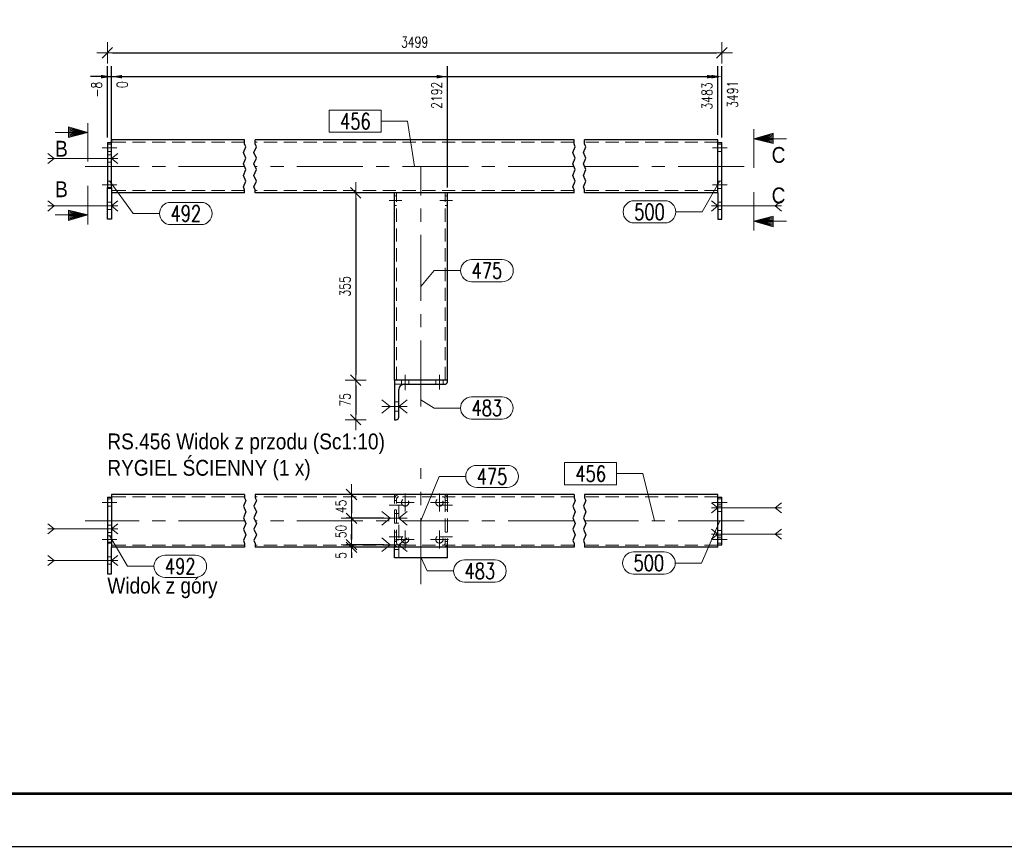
# Model space of a CAD drawing. Header units: millimetres. Extents: x -876 to 136, y 14938 to 15607.
# Tile 25 of 46: x -177 to 10, y 14938 to 15094. Entities that reach past the tile are written whole.
import ezdxf
from ezdxf.enums import TextEntityAlignment as Align

# ---------------------------------------------------------------- set-up
doc = ezdxf.new("R2010")
doc.units = ezdxf.units.MM
doc.header["$LTSCALE"] = 10
doc.linetypes.add('HIDDEN', pattern=[0.375, 0.25, -0.125])
doc.linetypes.add('MITTE', pattern=[2, 1.25, -0.25, 0.25, -0.25])
doc.layers.get('Defpoints').update_dxf_attribs({"color": 1})
doc.layers.add('_FORMATKA', color=8, linetype='Continuous', plot=False)
for name, color, linetype, lineweight in [('_RAMKA', 7, 'Continuous', 35), ('PS_Bolt', 4, 'Continuous', 13), ('PS_DIM', 4, 'Continuous', 13), ('PS_Hidden', 2, 'HIDDEN', 9), ('PS_Mid', 5, 'MITTE', 15), ('PS_Pos', 1, 'Continuous', 15), ('PS_Shape', 161, 'Continuous', 30), ('PS_SOLID', 7, 'Continuous', 30), ('PS_TEXT', 3, 'Continuous', 18)]:
    doc.layers.add(name, color=color, linetype=linetype, lineweight=lineweight)
doc.styles.add('gil', font='txt', dxfattribs={"width": 0.9})
doc.styles.add('ROMANS', font='romans.shx', dxfattribs={"width": 0.8})
doc.styles.add('simplex', font='simplex.shx', dxfattribs={"width": 0.75})
doc.dimstyles.new('1_10_GŁ_DS1-LS10', dxfattribs={"dimtxt": 2, "dimasz": 2, "dimexe": 2, "dimexo": 1, "dimgap": 1, "dimtad": 1, "dimjust": 4, "dimdec": 0, "dimlfac": 10, "dimtxsty": 'simplex', "dimblk1": 'NONE', "dimsah": 1, "dimcen": 2, "dimclrd": 256, "dimclre": 256, "dimclrt": 3, "dimadec": 1, "dimazin": 0, "dimtfac": 1, "dimtdec": 0, "dimtmove": 2, "dimatfit": 3, "dimfxl": 1, "dimarcsym": 0})
doc.dimstyles.new('1_10_PRZ', dxfattribs={"dimtxt": 2, "dimasz": 1, "dimexe": 2, "dimexo": 5, "dimgap": 1, "dimtad": 1, "dimdec": 0, "dimlfac": 10, "dimtxsty": 'simplex', "dimblk": 'dimznak', "dimcen": 2, "dimse1": 1, "dimse2": 1, "dimclrt": 3, "dimadec": 1, "dimazin": 0, "dimtfac": 1, "dimtdec": 0, "dimtix": 1, "dimtmove": 2, "dimatfit": 3, "dimldrblk": 'dim-grot', "dimfxl": 1, "dimarcsym": 0})
doc.dimstyles.new('1_10_PRZ_DS1-LS10', dxfattribs={"dimtxt": 2, "dimasz": 1, "dimexe": 2, "dimexo": 5, "dimgap": 1, "dimtad": 1, "dimdec": 0, "dimlfac": 10, "dimtxsty": 'simplex', "dimblk": 'dimznak', "dimcen": 2, "dimse1": 1, "dimse2": 1, "dimclrt": 3, "dimadec": 1, "dimazin": 0, "dimtfac": 1, "dimtdec": 0, "dimtix": 1, "dimtmove": 2, "dimatfit": 3, "dimldrblk": 'dim-grot', "dimfxl": 1, "dimarcsym": 0})
doc.dimstyles.new('1_10_SC', dxfattribs={"dimtxt": 2, "dimasz": 1, "dimexe": 1, "dimexo": 1, "dimgap": 1, "dimtad": 1, "dimdec": 0, "dimlfac": 10, "dimtxsty": 'simplex', "dimblk": 'dimznak', "dimcen": 2, "dimclrd": 256, "dimclre": 256, "dimclrt": 3, "dimadec": 1, "dimazin": 0, "dimtfac": 1, "dimtdec": 0, "dimtix": 1, "dimtmove": 2, "dimatfit": 3, "dimldrblk": 'dim-grot', "dimfxl": 1, "dimarcsym": 0})

# ---------------------------------------------------------------- blocks, each defined once
blk = doc.blocks.new('*D393')
at = {"layer": 'Defpoints', "color": 0, "transparency": 16777216}
for p in [(-159.37, 15083.62), (-160.17, 15071.12), (-159.37, 15061.62)]:
    blk.add_point(p, dxfattribs=at)
at = {"layer": 'PS_DIM', "lineweight": -2, "transparency": 16777216}
for p, q in [((-160.17, 15072.12), (-160.17, 15085.62)), ((-159.37, 15062.62), (-159.37, 15085.62)), ((-160.17, 15083.62), (-162.17, 15083.62)), ((-160.17, 15083.62), (-159.37, 15083.62)), ((-157.37, 15083.62), (-155.37, 15083.62))]:
    blk.add_line(p, q, dxfattribs=at)
at = {"layer": 'PS_DIM', "transparency": 16777216}
blk.add_solid([(-157.37, 15083.95), (-157.37, 15083.28), (-159.37, 15083.62)], dxfattribs=at)
at = {"layer": 'PS_DIM', "color": 3, "transparency": 16777216, "insert": (-162.19, 15081.17), "char_height": 2, "attachment_point": 5, "rotation": 90, "style": 'simplex'}
blk.add_mtext('-8', dxfattribs=at)
blk = doc.blocks.new('_None')
blk = doc.blocks.new('*D394')
at = {"layer": 'Defpoints', "color": 0, "transparency": 16777216}
for p in [(-159.37, 15083.62), (-159.37, 15071.62), (-159.37, 15061.62)]:
    blk.add_point(p, dxfattribs=at)
at = {"layer": 'PS_DIM', "lineweight": -2, "transparency": 16777216}
for p, q in [((-159.37, 15072.62), (-159.37, 15085.62)), ((-159.37, 15062.62), (-159.37, 15085.62)), ((-161.37, 15083.62), (-163.37, 15083.62)), ((-159.37, 15083.62), (-157.37, 15083.62))]:
    blk.add_line(p, q, dxfattribs=at)
at = {"layer": 'PS_DIM', "transparency": 16777216}
blk.add_solid([(-161.37, 15083.95), (-161.37, 15083.28), (-159.37, 15083.62)], dxfattribs=at)
at = {"layer": 'PS_DIM', "color": 3, "transparency": 16777216, "insert": (-157.35, 15082.1), "char_height": 2, "attachment_point": 5, "rotation": 90, "style": 'simplex'}
blk.add_mtext('0', dxfattribs=at)
blk = doc.blocks.new('*D395')
at = {"layer": 'Defpoints', "color": 0, "transparency": 16777216}
for p in [(-95.77, 15083.62), (-159.37, 15061.62), (-95.77, 15061.62)]:
    blk.add_point(p, dxfattribs=at)
at = {"layer": 'PS_DIM', "lineweight": -2, "transparency": 16777216}
for p, q in [((-159.37, 15062.62), (-159.37, 15085.62)), ((-95.77, 15062.62), (-95.77, 15085.62)), ((-159.37, 15083.62), (-97.77, 15083.62))]:
    blk.add_line(p, q, dxfattribs=at)
at = {"layer": 'PS_DIM', "transparency": 16777216}
blk.add_solid([(-97.77, 15083.95), (-97.77, 15083.28), (-95.77, 15083.62)], dxfattribs=at)
at = {"layer": 'PS_DIM', "color": 3, "transparency": 16777216, "insert": (-97.79, 15080.1), "char_height": 2, "attachment_point": 5, "rotation": 90, "style": 'simplex'}
blk.add_mtext('2192', dxfattribs=at)
blk = doc.blocks.new('*D396')
at = {"layer": 'Defpoints', "color": 0, "transparency": 16777216}
for p in [(-44.57, 15083.62), (-44.57, 15071.62), (-159.37, 15061.62)]:
    blk.add_point(p, dxfattribs=at)
at = {"layer": 'PS_DIM', "lineweight": -2, "transparency": 16777216}
for p, q in [((-159.37, 15062.62), (-159.37, 15085.62)), ((-44.57, 15072.62), (-44.57, 15085.62)), ((-159.37, 15083.62), (-46.57, 15083.62))]:
    blk.add_line(p, q, dxfattribs=at)
at = {"layer": 'PS_DIM', "transparency": 16777216}
blk.add_solid([(-46.57, 15083.95), (-46.57, 15083.28), (-44.57, 15083.62)], dxfattribs=at)
at = {"layer": 'PS_DIM', "color": 3, "transparency": 16777216, "insert": (-46.59, 15079.95), "char_height": 2, "attachment_point": 5, "rotation": 90, "style": 'simplex'}
blk.add_mtext('3483', dxfattribs=at)
blk = doc.blocks.new('*D397')
at = {"layer": 'Defpoints', "color": 0, "transparency": 16777216}
for p in [(-43.77, 15083.62), (-43.77, 15071.12), (-159.37, 15061.62)]:
    blk.add_point(p, dxfattribs=at)
at = {"layer": 'PS_DIM', "lineweight": -2, "transparency": 16777216}
for p, q in [((-159.37, 15062.62), (-159.37, 15085.62)), ((-43.77, 15072.12), (-43.77, 15085.62)), ((-159.37, 15083.62), (-45.77, 15083.62))]:
    blk.add_line(p, q, dxfattribs=at)
at = {"layer": 'PS_DIM', "transparency": 16777216}
blk.add_solid([(-45.77, 15083.95), (-45.77, 15083.28), (-43.77, 15083.62)], dxfattribs=at)
at = {"layer": 'PS_DIM', "color": 3, "transparency": 16777216, "insert": (-41.75, 15080.27), "char_height": 2, "attachment_point": 5, "rotation": 90, "style": 'simplex'}
blk.add_mtext('3491', dxfattribs=at)
blk = doc.blocks.new('dimznak')
at = {"color": 0}
for points in [[(0, 2), (0, -2)], [(-2, 0), (2, 0)]]:
    blk.add_lwpolyline(points, dxfattribs=at)
at = {"color": 2}
blk.add_lwpolyline([(1, 1), (-1, -1)], dxfattribs=at)
blk = doc.blocks.new('*D398')
at = {"layer": 'Defpoints', "color": 0, "transparency": 16777216}
for p in [(-111.61, 15061.62), (-113.13, 15026.12), (-105.77, 15026.12)]:
    blk.add_point(p, dxfattribs=at)
at = {"layer": 'PS_DIM', "color": 0, "lineweight": -2, "transparency": 16777216}
blk.add_line((-113.13, 15060.62), (-113.13, 15027.12), dxfattribs=at)
for p, rotation in [((-113.13, 15061.62), 90), ((-113.13, 15026.12), 270)]:
    blk.add_blockref('dimznak', p, dxfattribs=dict(at, rotation=rotation))
at = {"layer": 'PS_DIM', "color": 3, "transparency": 16777216, "insert": (-115.13, 15043.87), "char_height": 2, "attachment_point": 5, "rotation": 90, "style": 'simplex'}
blk.add_mtext('355', dxfattribs=at)
blk = doc.blocks.new('dim-grot')
blk.add_hatch(color=256).paths.add_polyline_path([(0, 0), (-2, 0.5), (-2, -0.5)])
blk.add_lwpolyline([(0, 0), (-2, 0.5), (-2, -0.5), (0, 0)])
blk = doc.blocks.new('*D399')
at = {"layer": 'Defpoints', "color": 0, "transparency": 16777216}
for p in [(-105.77, 15026.12), (-113.13, 15018.62), (-105.77, 15018.62)]:
    blk.add_point(p, dxfattribs=at)
at = {"layer": 'PS_DIM', "color": 0, "lineweight": -2, "transparency": 16777216}
blk.add_line((-113.13, 15025.12), (-113.13, 15019.62), dxfattribs=at)
for p, rotation in [((-113.13, 15026.12), 90), ((-113.13, 15018.62), 270)]:
    blk.add_blockref('dimznak', p, dxfattribs=dict(at, rotation=rotation))
at = {"layer": 'PS_DIM', "color": 3, "transparency": 16777216, "insert": (-115.13, 15022.37), "char_height": 2, "attachment_point": 5, "rotation": 90, "style": 'simplex'}
blk.add_mtext('75', dxfattribs=at)
blk = doc.blocks.new('*D400')
at = {"layer": 'Defpoints', "color": 0, "transparency": 16777216}
for p in [(-108.97, 15004.43), (-113.91, 14999.93), (-106.77, 14999.93)]:
    blk.add_point(p, dxfattribs=at)
at = {"layer": 'PS_DIM', "lineweight": -2, "transparency": 16777216}
for p, q in [((-109.97, 15004.43), (-114.91, 15004.43)), ((-113.91, 15003.43), (-113.91, 15000.93)), ((-107.77, 14999.93), (-114.91, 14999.93))]:
    blk.add_line(p, q, dxfattribs=at)
for p, rotation in [((-113.91, 15004.43), 90), ((-113.91, 14999.93), 270)]:
    blk.add_blockref('dimznak', p, dxfattribs=dict(at, rotation=rotation))
at = {"layer": 'PS_DIM', "color": 3, "transparency": 16777216, "insert": (-115.91, 15002.18), "char_height": 2, "attachment_point": 5, "rotation": 90, "style": 'simplex'}
blk.add_mtext('45', dxfattribs=at)
blk = doc.blocks.new('*D401')
at = {"layer": 'Defpoints', "color": 0, "transparency": 16777216}
for p in [(-106.77, 14999.93), (-113.91, 14994.93), (-106.77, 14994.93)]:
    blk.add_point(p, dxfattribs=at)
at = {"layer": 'PS_DIM', "lineweight": -2, "transparency": 16777216}
for p, q in [((-107.77, 14999.93), (-114.91, 14999.93)), ((-113.91, 14998.93), (-113.91, 14995.93)), ((-107.77, 14994.93), (-114.91, 14994.93))]:
    blk.add_line(p, q, dxfattribs=at)
for p, rotation in [((-113.91, 14999.93), 90), ((-113.91, 14994.93), 270)]:
    blk.add_blockref('dimznak', p, dxfattribs=dict(at, rotation=rotation))
at = {"layer": 'PS_DIM', "color": 3, "transparency": 16777216, "insert": (-115.91, 14997.43), "char_height": 2, "attachment_point": 5, "rotation": 90, "style": 'simplex'}
blk.add_mtext('50', dxfattribs=at)
blk = doc.blocks.new('*D402')
at = {"layer": 'Defpoints', "color": 0, "transparency": 16777216}
for p in [(-113.91, 14994.43), (-109.15, 14994.43), (-106.77, 14994.93)]:
    blk.add_point(p, dxfattribs=at)
at = {"layer": 'PS_DIM', "lineweight": -2, "transparency": 16777216}
for p, q in [((-113.91, 14995.93), (-113.91, 14996.93)), ((-107.77, 14994.93), (-114.91, 14994.93)), ((-110.15, 14994.43), (-114.91, 14994.43)), ((-113.91, 14994.93), (-113.91, 14994.43)), ((-113.91, 14993.43), (-113.91, 14992.43))]:
    blk.add_line(p, q, dxfattribs=at)
for p, rotation in [((-113.91, 14994.93), 270), ((-113.91, 14994.43), 90)]:
    blk.add_blockref('dimznak', p, dxfattribs=dict(at, rotation=rotation))
at = {"layer": 'PS_DIM', "color": 3, "transparency": 16777216, "insert": (-115.91, 14992.87), "char_height": 2, "attachment_point": 5, "rotation": 90, "style": 'simplex'}
blk.add_mtext('5', dxfattribs=at)
blk = doc.blocks.new('*U444')
at = {"layer": '_FORMATKA', "lineweight": -3}
blk.add_lwpolyline([(-1000, 0), (0, 0), (0, 594), (-1000, 594)], close=True, dxfattribs=at)
at = {"layer": '_RAMKA', "lineweight": -3, "const_width": 0.5}
blk.add_lwpolyline([(-970, 10), (-10, 10), (-10, 584), (-970, 584)], close=True, dxfattribs=at)
blk = doc.blocks.new('*D443')
at = {"layer": 'Defpoints', "color": 0, "transparency": 16777216}
for p in [(-43.77, 15088.13), (-160.17, 15071.12), (-43.77, 15071.12)]:
    blk.add_point(p, dxfattribs=at)
at = {"layer": 'PS_DIM', "color": 0, "lineweight": -2, "transparency": 16777216}
blk.add_line((-159.17, 15088.13), (-44.77, 15088.13), dxfattribs=at)
at = {"layer": 'PS_DIM', "color": 0, "lineweight": -2, "transparency": 16777216, "rotation": 180}
blk.add_blockref('dimznak', (-160.17, 15088.13), dxfattribs=at)
at = {"layer": 'PS_DIM', "color": 0, "lineweight": -2, "transparency": 16777216}
blk.add_blockref('dimznak', (-43.77, 15088.13), dxfattribs=at)
at = {"layer": 'PS_DIM', "color": 3, "transparency": 16777216, "insert": (-101.97, 15090.17), "char_height": 2, "attachment_point": 5, "style": 'simplex'}
blk.add_mtext('3499', dxfattribs=at)
blk = doc.blocks.new('Znacznik')
at = {"layer": 'PS_TEXT'}
for p, q in [((4454.27, 7141.25), (4454.27, 7149.35)), ((4454.27, 7147.33), (4447.39, 7147.33)), ((4454.27, 7147.33), (4450.22, 7148.54)), ((4450.22, 7148.54), (4450.22, 7146.32)), ((4454.27, 7147.33), (4450.22, 7148.34)), ((4454.27, 7147.33), (4450.22, 7148.14)), ((4454.27, 7147.33), (4450.22, 7147.94)), ((4454.27, 7147.33), (4450.22, 7147.73)), ((4454.27, 7147.33), (4450.22, 7147.53)), ((4454.27, 7147.33), (4450.22, 7146.32)), ((4454.27, 7147.33), (4450.22, 7146.52)), ((4454.27, 7147.33), (4450.22, 7146.72)), ((4454.27, 7147.33), (4450.22, 7147.13)), ((4454.27, 7147.33), (4450.22, 7146.92)), ((4454.27, 7147.33), (4450.22, 7147.33))]:
    blk.add_line(p, q, dxfattribs=at)
blk = doc.blocks.new('PRZEK3')
at = {"layer": 'PS_DIM', "color": 7, "xscale": -0.8999999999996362, "yscale": 0.8999999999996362, "zscale": 0.9, "rotation": 90}
blk.add_blockref('Znacznik', (202262.67, 15878.89), dxfattribs=at)
at = {"layer": 'PS_TEXT', "style": 'ROMANS', "width": 0.9, "flags": 4}
blk.add_attdef('PRZEKRÓJ', (195831.81, 11873.66), '', height=2.92, dxfattribs=at)
blk = doc.blocks.new('*X883')
at = {"color": 4, "linetype": 'Continuous'}
for p, q in [((-108.17, 15022.4), (-106.57, 15021.12)), ((-103.37, 15022.4), (-104.97, 15021.12)), ((-106.57, 15021.12), (-108.17, 15019.84)), ((-103.37, 15021.12), (-108.17, 15021.12)), ((-104.97, 15021.12), (-103.37, 15019.84))]:
    blk.add_line(p, q, dxfattribs=at)
blk = doc.blocks.new('*X884')
at = {"color": 5, "linetype": 'Continuous'}
for p, q in [((-171.47, 15069.08), (-170.27, 15068.12)), ((-158.17, 15069.08), (-159.37, 15068.12)), ((-170.27, 15068.12), (-171.47, 15067.16)), ((-158.17, 15068.12), (-171.47, 15068.12)), ((-159.37, 15068.12), (-158.17, 15067.16))]:
    blk.add_line(p, q, dxfattribs=at)
blk = doc.blocks.new('*X885')
at = {"color": 4, "linetype": 'Continuous'}
for p, q in [((-45.77, 15060.08), (-44.57, 15059.12)), ((-44.57, 15059.12), (-45.77, 15058.16)), ((-32.47, 15059.12), (-45.77, 15059.12)), ((-32.47, 15060.08), (-33.67, 15059.12)), ((-33.67, 15059.12), (-32.47, 15058.16))]:
    blk.add_line(p, q, dxfattribs=at)
blk = doc.blocks.new('*X888')
at = {"color": 1}
for p, q in [((-134.4, 15069.25), (-133.94, 15070.33)), ((-134.17, 15070.87), (-134.17, 15071.62)), ((-133.94, 15070.33), (-134.17, 15070.87)), ((-132.4, 15069.25), (-131.94, 15070.33)), ((-132.17, 15070.87), (-132.17, 15071.62)), ((-131.94, 15070.33), (-132.17, 15070.87)), ((-72, 15069.25), (-71.54, 15070.33)), ((-71.77, 15070.87), (-71.77, 15071.62)), ((-71.54, 15070.33), (-71.77, 15070.87)), ((-70, 15069.25), (-69.54, 15070.33)), ((-69.77, 15070.87), (-69.77, 15071.62)), ((-69.54, 15070.33), (-69.77, 15070.87)), ((-133.94, 15068.16), (-134.4, 15069.25)), ((-131.94, 15068.16), (-132.4, 15069.25)), ((-71.54, 15068.16), (-72, 15069.25)), ((-69.54, 15068.16), (-70, 15069.25)), ((-134.4, 15067.08), (-133.94, 15068.16)), ((-133.94, 15066), (-134.4, 15067.08)), ((-132.4, 15067.08), (-131.94, 15068.16)), ((-131.94, 15066), (-132.4, 15067.08)), ((-72, 15067.08), (-71.54, 15068.16)), ((-71.54, 15066), (-72, 15067.08)), ((-70, 15067.08), (-69.54, 15068.16)), ((-69.54, 15066), (-70, 15067.08)), ((-134.4, 15064.91), (-133.94, 15066)), ((-133.94, 15063.83), (-134.4, 15064.91)), ((-132.4, 15064.91), (-131.94, 15066)), ((-131.94, 15063.83), (-132.4, 15064.91)), ((-72, 15064.91), (-71.54, 15066)), ((-71.54, 15063.83), (-72, 15064.91)), ((-70, 15064.91), (-69.54, 15066)), ((-69.54, 15063.83), (-70, 15064.91)), ((-134.4, 15062.75), (-133.94, 15063.83)), ((-134.17, 15062.2), (-134.4, 15062.75)), ((-132.4, 15062.75), (-131.94, 15063.83)), ((-132.17, 15062.2), (-132.4, 15062.75)), ((-72, 15062.75), (-71.54, 15063.83)), ((-71.77, 15062.2), (-72, 15062.75)), ((-70, 15062.75), (-69.54, 15063.83)), ((-69.77, 15062.2), (-70, 15062.75)), ((-134.17, 15061.62), (-134.17, 15062.2)), ((-132.17, 15061.62), (-132.17, 15062.2)), ((-71.77, 15061.62), (-71.77, 15062.2)), ((-69.77, 15061.62), (-69.77, 15062.2))]:
    blk.add_line(p, q, dxfattribs=at)
at = {"layer": 'PS_Hidden', "color": 2, "linetype": 'HIDDEN'}
for p, q in [((-160.17, 15070.82), (-159.37, 15070.82)), ((-134.17, 15071.22), (-159.37, 15071.22)), ((-71.77, 15071.22), (-132.17, 15071.22)), ((-44.57, 15071.22), (-69.77, 15071.22)), ((-43.77, 15070.82), (-44.57, 15070.82)), ((-160.17, 15069.42), (-159.37, 15069.42)), ((-160.17, 15068.82), (-159.37, 15068.82)), ((-43.77, 15069.42), (-44.57, 15069.42)), ((-160.17, 15067.42), (-159.37, 15067.42)), ((-160.17, 15063.82), (-159.37, 15063.82)), ((-43.77, 15063.82), (-44.57, 15063.82)), ((-160.17, 15062.42), (-159.37, 15062.42)), ((-134.17, 15062.02), (-159.37, 15062.02)), ((-71.77, 15062.02), (-132.17, 15062.02)), ((-105.77, 15061.02), (-105.37, 15061.02)), ((-105.37, 15026.12), (-105.37, 15061.62)), ((-96.17, 15026.12), (-96.17, 15061.62)), ((-96.17, 15061.02), (-95.77, 15061.02)), ((-44.57, 15062.02), (-69.77, 15062.02)), ((-43.77, 15062.42), (-44.57, 15062.42)), ((-160.17, 15059.82), (-159.37, 15059.82)), ((-105.77, 15059.22), (-105.37, 15059.22)), ((-96.17, 15059.22), (-95.77, 15059.22)), ((-44.57, 15059.82), (-43.77, 15059.82)), ((-160.17, 15058.42), (-159.37, 15058.42)), ((-44.57, 15058.42), (-43.77, 15058.42)), ((-104.47, 15025.18), (-104.47, 15026.12)), ((-103.07, 15025.32), (-103.07, 15026.12)), ((-97.97, 15025.32), (-97.97, 15026.12)), ((-96.57, 15025.32), (-96.57, 15026.12)), ((-105.77, 15025.32), (-104.26, 15025.32)), ((-103.97, 15025.32), (-104.26, 15025.32)), ((-104.26, 15025.32), (-104.26, 15025.27)), ((-105.77, 15022.02), (-104.97, 15022.02)), ((-105.77, 15020.22), (-104.97, 15020.22))]:
    blk.add_line(p, q, dxfattribs=at)
at = {"layer": 'PS_Mid', "color": 5, "linetype": 'MITTE'}
for p, q in [((-158.37, 15070.12), (-161.17, 15070.12)), ((-158.37, 15070.12), (-161.17, 15070.12)), ((-45.57, 15070.12), (-42.77, 15070.12)), ((-45.57, 15070.12), (-42.77, 15070.12)), ((-134.17, 15066.62), (-164.37, 15066.62)), ((-158.37, 15068.12), (-161.17, 15068.12)), ((-71.77, 15066.62), (-132.17, 15066.62)), ((-100.77, 15021.12), (-100.77, 15066.62)), ((-39.57, 15066.62), (-69.77, 15066.62)), ((-158.37, 15063.12), (-161.17, 15063.12)), ((-158.37, 15063.12), (-161.17, 15063.12)), ((-45.57, 15063.12), (-42.77, 15063.12)), ((-45.57, 15063.12), (-42.77, 15063.12)), ((-158.37, 15059.12), (-161.17, 15059.12)), ((-104.37, 15060.12), (-106.77, 15060.12)), ((-104.37, 15060.12), (-106.77, 15060.12)), ((-94.77, 15060.12), (-97.17, 15060.12)), ((-94.77, 15060.12), (-97.17, 15060.12)), ((-42.77, 15059.12), (-45.57, 15059.12)), ((-42.77, 15059.12), (-45.57, 15059.12)), ((-103.77, 15027.12), (-103.77, 15024.32)), ((-103.77, 15027.12), (-103.77, 15024.18)), ((-97.27, 15027.12), (-97.27, 15024.32)), ((-97.27, 15027.12), (-97.27, 15024.32)), ((-100.77, 15022.37), (-100.77, 15022.37)), ((-103.97, 15021.12), (-106.77, 15021.12)), ((-103.97, 15021.12), (-106.77, 15021.12))]:
    blk.add_line(p, q, dxfattribs=at)
at = {"layer": 'PS_SOLID', "color": 7, "linetype": 'Continuous'}
for p, q in [((-160.17, 15071.12), (-160.17, 15062.62)), ((-160.17, 15071.12), (-159.37, 15071.12)), ((-159.37, 15071.62), (-159.37, 15071.12)), ((-134.17, 15071.62), (-159.37, 15071.62)), ((-159.37, 15062.62), (-159.37, 15071.12)), ((-71.77, 15071.62), (-132.17, 15071.62)), ((-44.57, 15071.62), (-69.77, 15071.62)), ((-44.57, 15061.62), (-44.57, 15071.62)), ((-44.57, 15071.12), (-43.77, 15071.12)), ((-43.77, 15056.62), (-43.77, 15071.12)), ((-160.17, 15056.62), (-160.17, 15062.62)), ((-160.17, 15062.62), (-159.37, 15062.62)), ((-159.37, 15062.62), (-159.37, 15056.62)), ((-134.17, 15061.62), (-159.37, 15061.62)), ((-71.77, 15061.62), (-132.17, 15061.62)), ((-105.77, 15026.12), (-105.77, 15061.62)), ((-95.77, 15061.62), (-105.77, 15061.62)), ((-95.77, 15026.12), (-95.77, 15061.62)), ((-44.57, 15061.62), (-69.77, 15061.62)), ((-44.57, 15061.62), (-44.57, 15056.62)), ((-159.37, 15056.62), (-160.17, 15056.62)), ((-44.57, 15056.62), (-43.77, 15056.62)), ((-95.77, 15026.12), (-105.77, 15026.12)), ((-105.77, 15026.12), (-105.77, 15018.62)), ((-95.77, 15025.82), (-95.77, 15026.12)), ((-104.97, 15019.12), (-104.97, 15024.32)), ((-103.97, 15025.32), (-96.27, 15025.32)), ((-105.77, 15018.62), (-105.47, 15018.62))]:
    blk.add_line(p, q, dxfattribs=at)
at = {"layer": 'PS_SOLID'}
for centre, radius, start, end in [((-96.27, 15025.82), 0.5, 270, 0), ((-103.97, 15024.32), 1, 90, 180), ((-105.47, 15019.12), 0.5, 270, 0)]:
    blk.add_arc(centre, radius, start, end, dxfattribs=at)
blk = doc.blocks.new('*X889')
at = {"color": 5, "linetype": 'Continuous'}
for p, q in [((-171.47, 15060.08), (-170.27, 15059.12)), ((-170.27, 15059.12), (-171.47, 15058.16)), ((-158.17, 15059.12), (-171.47, 15059.12)), ((-158.17, 15060.08), (-159.37, 15059.12)), ((-159.37, 15059.12), (-158.17, 15058.16))]:
    blk.add_line(p, q, dxfattribs=at)
blk = doc.blocks.new('*X891')
at = {"color": 4, "linetype": 'Continuous'}
for p, q in [((-108.17, 15022.4), (-106.57, 15021.12)), ((-103.37, 15022.4), (-104.97, 15021.12)), ((-106.57, 15021.12), (-108.17, 15019.84)), ((-103.37, 15021.12), (-108.17, 15021.12)), ((-104.97, 15021.12), (-103.37, 15019.84))]:
    blk.add_line(p, q, dxfattribs=at)
blk = doc.blocks.new('*X892')
at = {"color": 4, "linetype": 'Continuous'}
for p, q in [((-45.77, 15060.08), (-44.57, 15059.12)), ((-44.57, 15059.12), (-45.77, 15058.16)), ((-32.47, 15059.12), (-45.77, 15059.12)), ((-32.47, 15060.08), (-33.67, 15059.12)), ((-33.67, 15059.12), (-32.47, 15058.16))]:
    blk.add_line(p, q, dxfattribs=at)
blk = doc.blocks.new('*X893')
at = {"color": 1}
for p, q in [((-91.17, 15048.97), (-85.38, 15048.97)), ((-100.77, 15043.87), (-98.27, 15046.87)), ((-98.27, 15046.87), (-93.27, 15046.87)), ((-91.17, 15044.77), (-85.38, 15044.77))]:
    blk.add_line(p, q, dxfattribs=at)
for centre, start, end in [((-91.17, 15046.87), 90, 270), ((-85.38, 15046.87), 270, 90)]:
    blk.add_arc(centre, 2.1, start, end, dxfattribs=at)
at = {"color": 30, "style": 'simplex', "width": 0.75}
blk.add_text('475', height=3, dxfattribs=at).set_placement((-91.17, 15045.37))
blk = doc.blocks.new('*X894')
at = {"color": 1}
for p, q in [((-100.77, 15022.37), (-98.29, 15020.83)), ((-91.19, 15022.93), (-85.41, 15022.93)), ((-98.29, 15020.83), (-93.29, 15020.83)), ((-91.19, 15018.73), (-85.41, 15018.73))]:
    blk.add_line(p, q, dxfattribs=at)
for centre, start, end in [((-91.19, 15020.83), 90, 270), ((-85.41, 15020.83), 270, 90)]:
    blk.add_arc(centre, 2.1, start, end, dxfattribs=at)
at = {"color": 30, "style": 'simplex', "width": 0.75}
blk.add_text('483', height=3, dxfattribs=at).set_placement((-91.19, 15019.33))
blk = doc.blocks.new('*X895')
at = {"color": 1}
for p, q in [((-108.3, 15077.27), (-118.18, 15077.27)), ((-118.18, 15077.27), (-118.18, 15073.07)), ((-108.3, 15073.07), (-108.3, 15077.27)), ((-108.3, 15075.17), (-103.3, 15075.17)), ((-101.97, 15066.62), (-103.3, 15075.17)), ((-118.18, 15073.07), (-108.3, 15073.07))]:
    blk.add_line(p, q, dxfattribs=at)
at = {"color": 30, "style": 'simplex', "width": 0.75}
blk.add_text('456', height=3, dxfattribs=at).set_placement((-116.08, 15073.67))
blk = doc.blocks.new('*X896')
at = {"color": 1}
for p, q in [((-44.17, 15063.87), (-47.49, 15058)), ((-60.38, 15060.1), (-54.59, 15060.1)), ((-52.49, 15058), (-47.49, 15058)), ((-60.38, 15055.9), (-54.59, 15055.9))]:
    blk.add_line(p, q, dxfattribs=at)
for centre, start, end in [((-60.38, 15058), 90, 270), ((-54.59, 15058), 270, 90)]:
    blk.add_arc(centre, 2.1, start, end, dxfattribs=at)
at = {"color": 30, "style": 'simplex', "width": 0.75}
blk.add_text('500', height=3, dxfattribs=at).set_placement((-60.38, 15056.5))
blk = doc.blocks.new('*X897')
at = {"color": 1}
for p, q in [((-159.77, 15063.87), (-155.29, 15057.69)), ((-148.19, 15059.79), (-142.41, 15059.79)), ((-155.29, 15057.69), (-150.29, 15057.69)), ((-148.19, 15055.59), (-142.41, 15055.59))]:
    blk.add_line(p, q, dxfattribs=at)
for centre, start, end in [((-148.19, 15057.69), 90, 270), ((-142.41, 15057.69), 270, 90)]:
    blk.add_arc(centre, 2.1, start, end, dxfattribs=at)
at = {"color": 30, "style": 'simplex', "width": 0.75}
blk.add_text('492', height=3, dxfattribs=at).set_placement((-148.19, 15056.19))
blk = doc.blocks.new('*X898')
at = {"color": 3, "style": 'gil', "width": 0.9}
for s, p in [('RS.456 Widok z przodu (Sc1:10)', (-160.17, 15013)), ('RYGIEL ŚCIENNY (1 x)', (-160.17, 15008))]:
    blk.add_text(s, height=3, dxfattribs=at).set_placement(p)
blk = doc.blocks.new('*X900')
at = {"color": 4, "linetype": 'Continuous'}
for p, q in [((-108.17, 15001.21), (-106.57, 14999.93)), ((-103.37, 15001.21), (-104.97, 14999.93)), ((-106.57, 14999.93), (-108.17, 14998.65)), ((-103.37, 14999.93), (-108.17, 14999.93)), ((-104.97, 14999.93), (-103.37, 14998.65))]:
    blk.add_line(p, q, dxfattribs=at)
blk = doc.blocks.new('*X901')
at = {"color": 5, "linetype": 'Continuous'}
for p, q in [((-171.47, 14992.89), (-170.27, 14991.93)), ((-170.27, 14991.93), (-171.47, 14990.97)), ((-158.17, 14991.93), (-171.47, 14991.93)), ((-158.17, 14992.89), (-159.37, 14991.93)), ((-159.37, 14991.93), (-158.17, 14990.97))]:
    blk.add_line(p, q, dxfattribs=at)
blk = doc.blocks.new('*X902')
at = {"color": 4, "linetype": 'Continuous'}
for p, q in [((-45.77, 15002.89), (-44.57, 15001.93)), ((-44.57, 15001.93), (-45.77, 15000.97)), ((-32.47, 15001.93), (-45.77, 15001.93)), ((-32.47, 15002.89), (-33.67, 15001.93)), ((-33.67, 15001.93), (-32.47, 15000.97))]:
    blk.add_line(p, q, dxfattribs=at)
blk = doc.blocks.new('*X905')
at = {"color": 1}
for p, q in [((-133.94, 15003.3), (-134.4, 15002.22)), ((-134.17, 15004.43), (-134.17, 15003.84)), ((-134.17, 15003.84), (-133.94, 15003.3)), ((-131.94, 15003.3), (-132.4, 15002.22)), ((-132.17, 15004.43), (-132.17, 15003.84)), ((-132.17, 15003.84), (-131.94, 15003.3)), ((-71.54, 15003.3), (-72, 15002.22)), ((-71.77, 15004.43), (-71.77, 15003.84)), ((-71.77, 15003.84), (-71.54, 15003.3)), ((-69.54, 15003.3), (-70, 15002.22)), ((-69.77, 15004.43), (-69.77, 15003.84)), ((-69.77, 15003.84), (-69.54, 15003.3)), ((-134.4, 15002.22), (-133.94, 15001.13)), ((-132.4, 15002.22), (-131.94, 15001.13)), ((-72, 15002.22), (-71.54, 15001.13)), ((-70, 15002.22), (-69.54, 15001.13)), ((-133.94, 15001.13), (-134.4, 15000.05)), ((-134.4, 15000.05), (-133.94, 14998.97)), ((-131.94, 15001.13), (-132.4, 15000.05)), ((-132.4, 15000.05), (-131.94, 14998.97)), ((-71.54, 15001.13), (-72, 15000.05)), ((-72, 15000.05), (-71.54, 14998.97)), ((-69.54, 15001.13), (-70, 15000.05)), ((-70, 15000.05), (-69.54, 14998.97)), ((-133.94, 14998.97), (-134.4, 14997.88)), ((-134.4, 14997.88), (-133.94, 14996.8)), ((-131.94, 14998.97), (-132.4, 14997.88)), ((-132.4, 14997.88), (-131.94, 14996.8)), ((-71.54, 14998.97), (-72, 14997.88)), ((-72, 14997.88), (-71.54, 14996.8)), ((-69.54, 14998.97), (-70, 14997.88)), ((-70, 14997.88), (-69.54, 14996.8)), ((-133.94, 14996.8), (-134.4, 14995.72)), ((-134.4, 14995.72), (-134.17, 14995.17)), ((-131.94, 14996.8), (-132.4, 14995.72)), ((-132.4, 14995.72), (-132.17, 14995.17)), ((-71.54, 14996.8), (-72, 14995.72)), ((-72, 14995.72), (-71.77, 14995.17)), ((-69.54, 14996.8), (-70, 14995.72)), ((-70, 14995.72), (-69.77, 14995.17)), ((-134.17, 14995.17), (-134.17, 14994.43)), ((-132.17, 14995.17), (-132.17, 14994.43)), ((-71.77, 14995.17), (-71.77, 14994.43)), ((-69.77, 14995.17), (-69.77, 14994.43))]:
    blk.add_line(p, q, dxfattribs=at)
at = {"layer": 'PS_Hidden', "color": 2, "linetype": 'HIDDEN'}
for p, q in [((-160.17, 15003.63), (-159.37, 15003.63)), ((-134.17, 15004.03), (-159.37, 15004.03)), ((-71.77, 15004.03), (-132.17, 15004.03)), ((-105.77, 15003.63), (-105.77, 15004.43)), ((-105.77, 14995.23), (-105.77, 15003.63)), ((-105.77, 15003.33), (-105.37, 15003.33)), ((-105.37, 14995.23), (-105.37, 15003.63)), ((-96.17, 15003.63), (-96.17, 14995.23)), ((-96.17, 15003.33), (-95.77, 15003.33)), ((-95.77, 15003.63), (-95.77, 15004.43)), ((-95.77, 15003.63), (-95.77, 14995.23)), ((-44.57, 15004.03), (-69.77, 15004.03)), ((-43.77, 15003.63), (-44.57, 15003.63)), ((-160.17, 15002.23), (-159.37, 15002.23)), ((-105.77, 15002.43), (-104.97, 15002.43)), ((-105.77, 15001.53), (-105.37, 15001.53)), ((-104.97, 14992.43), (-104.97, 15002.43)), ((-96.17, 15001.53), (-95.77, 15001.53)), ((-44.57, 15002.63), (-43.77, 15002.63)), ((-43.77, 15002.23), (-44.57, 15002.23)), ((-44.57, 15001.23), (-43.77, 15001.23)), ((-105.77, 15000.83), (-104.97, 15000.83)), ((-160.17, 14998.63), (-159.37, 14998.63)), ((-105.77, 14999.03), (-104.97, 14999.03)), ((-44.57, 14997.63), (-43.77, 14997.63)), ((-160.17, 14997.23), (-159.37, 14997.23)), ((-160.17, 14996.63), (-159.37, 14996.63)), ((-105.77, 14997.33), (-105.37, 14997.33)), ((-105.77, 14995.83), (-104.97, 14995.83)), ((-96.17, 14997.33), (-95.77, 14997.33)), ((-43.77, 14996.63), (-44.57, 14996.63)), ((-44.57, 14996.23), (-43.77, 14996.23)), ((-159.37, 14995.43), (-160.17, 14995.43)), ((-160.17, 14995.23), (-159.37, 14995.23)), ((-134.17, 14994.83), (-159.37, 14994.83)), ((-71.77, 14994.83), (-132.17, 14994.83)), ((-105.77, 14995.53), (-105.37, 14995.53)), ((-105.77, 14994.43), (-105.77, 14995.23)), ((-105.77, 14994.03), (-104.97, 14994.03)), ((-96.17, 14995.53), (-95.77, 14995.53)), ((-95.77, 14994.43), (-95.77, 14995.23)), ((-44.57, 14994.83), (-69.77, 14994.83)), ((-43.77, 14995.23), (-44.57, 14995.23)), ((-160.17, 14992.63), (-159.37, 14992.63)), ((-160.17, 14991.23), (-159.37, 14991.23))]:
    blk.add_line(p, q, dxfattribs=at)
at = {"layer": 'PS_Hidden', "color": 2, "extrusion": (0, 0, -1)}
for centre in [(103.77, 15002.93), (97.27, 15002.93), (103.77, 14995.93), (97.27, 14995.93)]:
    blk.add_circle(centre, 0.7, dxfattribs=at)
at = {"layer": 'PS_Hidden', "extrusion": (0, 0, -1)}
for centre, radius, start, end in [((104.97, 15003.63), 0.8, 0, 90), ((104.97, 15003.63), 0.4, 0, 90), ((96.57, 15003.63), 0.8, 90, 180), ((96.57, 15003.63), 0.4, 90, 180), ((104.97, 14995.23), 0.8, 270, 0), ((104.97, 14995.23), 0.4, 270, 0), ((96.57, 14995.23), 0.8, 180, 270), ((96.57, 14995.23), 0.4, 180, 270)]:
    blk.add_arc(centre, radius, start, end, dxfattribs=at)
at = {"layer": 'PS_Mid', "color": 5, "linetype": 'MITTE'}
for p, q in [((-100.77, 14987.43), (-100.77, 15009.43)), ((-103.77, 15004.63), (-103.77, 15001.23)), ((-97.27, 15004.63), (-97.27, 15001.23)), ((-158.37, 15002.93), (-161.17, 15002.93)), ((-158.37, 15002.93), (-161.17, 15002.93)), ((-104.37, 15002.43), (-106.77, 15002.43)), ((-102.07, 15002.93), (-105.47, 15002.93)), ((-95.57, 15002.93), (-98.97, 15002.93)), ((-94.77, 15002.43), (-97.17, 15002.43)), ((-45.57, 15002.93), (-42.77, 15002.93)), ((-45.57, 15002.93), (-42.77, 15002.93)), ((-42.77, 15001.93), (-45.57, 15001.93)), ((-134.17, 14999.43), (-164.37, 14999.43)), ((-71.77, 14999.43), (-132.17, 14999.43)), ((-103.97, 14999.93), (-106.77, 14999.93)), ((-100.77, 14999.43), (-100.77, 14999.43)), ((-39.57, 14999.43), (-69.77, 14999.43)), ((-158.37, 14997.93), (-161.17, 14997.93)), ((-103.77, 14997.63), (-103.77, 14994.23)), ((-97.27, 14997.63), (-97.27, 14994.23)), ((-158.37, 14995.93), (-161.17, 14995.93)), ((-158.37, 14995.93), (-161.17, 14995.93)), ((-104.37, 14996.43), (-106.77, 14996.43)), ((-102.07, 14995.93), (-105.47, 14995.93)), ((-95.57, 14995.93), (-98.97, 14995.93)), ((-94.77, 14996.43), (-97.17, 14996.43)), ((-42.77, 14996.93), (-45.57, 14996.93)), ((-45.57, 14995.93), (-42.77, 14995.93)), ((-45.57, 14995.93), (-42.77, 14995.93)), ((-103.97, 14994.93), (-106.77, 14994.93)), ((-158.37, 14991.93), (-161.17, 14991.93))]:
    blk.add_line(p, q, dxfattribs=at)
at = {"layer": 'PS_SOLID', "color": 7, "linetype": 'Continuous'}
for p, q in [((-160.17, 15003.93), (-160.17, 14989.43)), ((-160.17, 15003.93), (-159.37, 15003.93)), ((-159.37, 15004.43), (-159.37, 14994.43)), ((-134.17, 15004.43), (-159.37, 15004.43)), ((-71.77, 15004.43), (-132.17, 15004.43)), ((-44.57, 15004.43), (-69.77, 15004.43)), ((-44.57, 14994.43), (-44.57, 15004.43)), ((-44.57, 15003.93), (-43.77, 15003.93)), ((-43.77, 14994.93), (-43.77, 15003.93)), ((-159.37, 14989.43), (-159.37, 14994.43)), ((-134.17, 14994.43), (-159.37, 14994.43)), ((-71.77, 14994.43), (-132.17, 14994.43)), ((-105.77, 14992.43), (-105.77, 14994.43)), ((-95.77, 14992.43), (-95.77, 14994.43)), ((-44.57, 14994.43), (-69.77, 14994.43)), ((-44.57, 14994.93), (-43.77, 14994.93)), ((-95.77, 14992.43), (-105.77, 14992.43)), ((-160.17, 14989.43), (-159.37, 14989.43))]:
    blk.add_line(p, q, dxfattribs=at)
blk = doc.blocks.new('*X906')
at = {"color": 5, "linetype": 'Continuous'}
for p, q in [((-171.47, 14998.89), (-170.27, 14997.93)), ((-170.27, 14997.93), (-171.47, 14996.97)), ((-158.17, 14997.93), (-171.47, 14997.93)), ((-158.17, 14998.89), (-159.37, 14997.93)), ((-159.37, 14997.93), (-158.17, 14996.97))]:
    blk.add_line(p, q, dxfattribs=at)
blk = doc.blocks.new('*X908')
at = {"color": 4, "linetype": 'Continuous'}
for p, q in [((-108.17, 14996.21), (-106.57, 14994.93)), ((-103.37, 14996.21), (-104.97, 14994.93)), ((-106.57, 14994.93), (-108.17, 14993.65)), ((-103.37, 14994.93), (-108.17, 14994.93)), ((-104.97, 14994.93), (-103.37, 14993.65))]:
    blk.add_line(p, q, dxfattribs=at)
blk = doc.blocks.new('*X909')
at = {"color": 4, "linetype": 'Continuous'}
for p, q in [((-45.77, 14997.89), (-44.57, 14996.93)), ((-32.47, 14997.89), (-33.67, 14996.93)), ((-44.57, 14996.93), (-45.77, 14995.97)), ((-32.47, 14996.93), (-45.77, 14996.93)), ((-33.67, 14996.93), (-32.47, 14995.97))]:
    blk.add_line(p, q, dxfattribs=at)
blk = doc.blocks.new('*X910')
at = {"color": 1}
for p, q in [((-100.77, 14992.57), (-99.61, 14989.95)), ((-92.51, 14992.05), (-86.72, 14992.05)), ((-99.61, 14989.95), (-94.61, 14989.95)), ((-92.51, 14987.85), (-86.72, 14987.85))]:
    blk.add_line(p, q, dxfattribs=at)
for centre, start, end in [((-92.51, 14989.95), 90, 270), ((-86.72, 14989.95), 270, 90)]:
    blk.add_arc(centre, 2.1, start, end, dxfattribs=at)
at = {"color": 30, "style": 'simplex', "width": 0.75}
blk.add_text('483', height=3, dxfattribs=at).set_placement((-92.51, 14988.45))
blk = doc.blocks.new('*X911')
at = {"color": 1}
for p, q in [((-63.73, 15010.49), (-73.61, 15010.49)), ((-73.61, 15010.49), (-73.61, 15006.29)), ((-63.73, 15006.29), (-63.73, 15010.49)), ((-63.73, 15008.39), (-58.73, 15008.39)), ((-56.51, 14999.43), (-58.73, 15008.39)), ((-73.61, 15006.29), (-63.73, 15006.29))]:
    blk.add_line(p, q, dxfattribs=at)
at = {"color": 30, "style": 'simplex', "width": 0.75}
blk.add_text('456', height=3, dxfattribs=at).set_placement((-71.51, 15006.89))
blk = doc.blocks.new('*X912')
at = {"color": 1}
for p, q in [((-90.2, 15009.96), (-84.41, 15009.96)), ((-100.77, 14999.43), (-97.3, 15007.86)), ((-97.3, 15007.86), (-92.3, 15007.86)), ((-90.2, 15005.76), (-84.41, 15005.76))]:
    blk.add_line(p, q, dxfattribs=at)
for centre, start, end in [((-90.2, 15007.86), 90, 270), ((-84.41, 15007.86), 270, 90)]:
    blk.add_arc(centre, 2.1, start, end, dxfattribs=at)
at = {"color": 30, "style": 'simplex', "width": 0.75}
blk.add_text('475', height=3, dxfattribs=at).set_placement((-90.2, 15006.36))
blk = doc.blocks.new('*X913')
at = {"color": 1}
for p, q in [((-44.17, 14999.43), (-47.61, 14991.46)), ((-60.5, 14993.56), (-54.71, 14993.56)), ((-52.61, 14991.46), (-47.61, 14991.46)), ((-60.5, 14989.36), (-54.71, 14989.36))]:
    blk.add_line(p, q, dxfattribs=at)
for centre, start, end in [((-60.5, 14991.46), 90, 270), ((-54.71, 14991.46), 270, 90)]:
    blk.add_arc(centre, 2.1, start, end, dxfattribs=at)
at = {"color": 30, "style": 'simplex', "width": 0.75}
blk.add_text('500', height=3, dxfattribs=at).set_placement((-60.5, 14989.96))
blk = doc.blocks.new('*X914')
at = {"color": 1}
for p, q in [((-159.77, 14996.68), (-156.35, 14990.83)), ((-149.25, 14992.93), (-143.47, 14992.93)), ((-156.35, 14990.83), (-151.35, 14990.83)), ((-149.25, 14988.73), (-143.47, 14988.73))]:
    blk.add_line(p, q, dxfattribs=at)
for centre, start, end in [((-149.25, 14990.83), 90, 270), ((-143.47, 14990.83), 270, 90)]:
    blk.add_arc(centre, 2.1, start, end, dxfattribs=at)
at = {"color": 30, "style": 'simplex', "width": 0.75}
blk.add_text('492', height=3, dxfattribs=at).set_placement((-149.25, 14989.33))
blk = doc.blocks.new('*X915')
at = {"color": 3, "style": 'gil', "width": 0.9}
blk.add_text('Widok z góry', height=3, dxfattribs=at).set_placement((-160.17, 14985.68))

msp = doc.modelspace()

# ---------------------------------------------------------------- block references
at = {"layer": 'PS_Bolt', "color": 5}
for name in ['*X884', '*X889', '*X906', '*X901']:
    msp.add_blockref(name, (0, 0), dxfattribs=at)
at = {"layer": 'PS_Bolt', "color": 4}
for name in ['*X885', '*X892', '*X883', '*X891', '*X900', '*X902', '*X909', '*X908']:
    msp.add_blockref(name, (0, 0), dxfattribs=at)
at = {"layer": 'PS_DIM'}
msp.add_blockref('*U444', (130.26, 14937.77), dxfattribs=at)
at = {"layer": 'PS_Pos'}
for name in ['*X895', '*X897', '*X896', '*X893', '*X894', '*X911', '*X912', '*X913', '*X914', '*X910']:
    msp.add_blockref(name, (0, 0), dxfattribs=at)
at = {"layer": 'PS_Shape', "color": 20}
for name in ['*X888', '*X905']:
    msp.add_blockref(name, (0, 0), dxfattribs=at)
at = {"layer": 'PS_TEXT'}
ref = msp.add_blockref('PRZEK3', (11706.18, 210903.08), dxfattribs=dict(at, xscale=-1, rotation=90))
ref.add_attrib('PRZEKRÓJ', 'B', dxfattribs={"height": 3, "style": 'gil', "width": 0.9}).set_placement((-170.06, 15067.56), align=Align.BOTTOM_LEFT)
ref = msp.add_blockref('PRZEK3', (-11907.78, 210901.91), dxfattribs=dict(at, rotation=270))
ref.add_attrib('PRZEKRÓJ', 'C', dxfattribs={"height": 3, "style": 'gil', "width": 0.9}).set_placement((-34.35, 15066.39), align=Align.BOTTOM_LEFT)
ref = msp.add_blockref('PRZEK3', (11706.18, -180772.64), dxfattribs=dict(at, rotation=90))
ref.add_attrib('PRZEKRÓJ', 'B', dxfattribs={"height": 3, "style": 'gil', "width": 0.9}).set_placement((-170.06, 15059.88), align=Align.BOTTOM_LEFT)
ref = msp.add_blockref('PRZEK3', (-11907.78, -180773.81), dxfattribs=dict(at, xscale=-1, rotation=270))
ref.add_attrib('PRZEKRÓJ', 'C', dxfattribs={"height": 3, "style": 'gil', "width": 0.9}).set_placement((-34.35, 15058.71), align=Align.BOTTOM_LEFT)
for name in ['*X898', '*X915']:
    msp.add_blockref(name, (0, 0), dxfattribs=at)

# ---------------------------------------------------------------- dimensions: what is measured, and where the dimension line sits
at = {"layer": 'PS_DIM'}
dim = msp.add_linear_dim(base=(-43.77, 15088.13), p1=(-160.17, 15071.12), p2=(-43.77, 15071.12), text='3499', dimstyle='1_10_PRZ_DS1-LS10', dxfattribs=at)
dim.commit()
dim.dimension.update_dxf_attribs({"geometry": '*D443', "text_midpoint": (-101.97, 15090.17), "dimtype": 128})
for base, p1, p2, text, picture, middle in [((-159.37, 15083.62), (-160.17, 15071.12), (-159.37, 15061.62), '-8', '*D393', (-162.19, 15081.17)), ((-159.37, 15083.62), (-159.37, 15071.62), (-159.37, 15061.62), '0', '*D394', (-157.35, 15082.1)), ((-95.77, 15083.62), (-159.37, 15061.62), (-95.77, 15061.62), '2192', '*D395', (-97.79, 15080.1)), ((-44.57, 15083.62), (-159.37, 15061.62), (-44.57, 15071.62), '3483', '*D396', (-46.59, 15079.95)), ((-43.77, 15083.62), (-159.37, 15061.62), (-43.77, 15071.12), '3491', '*D397', (-41.75, 15080.27))]:
    dim = msp.add_linear_dim(base=base, p1=p1, p2=p2, text=text, dimstyle='1_10_GŁ_DS1-LS10', dxfattribs=at)
    dim.commit()
    dim.dimension.update_dxf_attribs({"geometry": picture, "text_midpoint": middle, "dimtype": 128, "text_rotation": 90})
for base, p1, p2, dimstyle, picture, middle in [((-113.13, 15026.12), (-111.61, 15061.62), (-105.77, 15026.12), '1_10_PRZ', '*D398', (-115.13, 15043.87)), ((-113.13, 15018.62), (-105.77, 15026.12), (-105.77, 15018.62), '1_10_PRZ', '*D399', (-115.13, 15022.37)), ((-113.91, 14999.93), (-108.97, 15004.43), (-106.77, 14999.93), '1_10_SC', '*D400', (-115.91, 15002.18)), ((-113.91, 14994.93), (-106.77, 14999.93), (-106.77, 14994.93), '1_10_SC', '*D401', (-115.91, 14997.43))]:
    dim = msp.add_linear_dim(base=base, p1=p1, p2=p2, angle=90, dimstyle=dimstyle, dxfattribs=at)
    dim.commit()
    dim.dimension.update_dxf_attribs({"geometry": picture, "text_midpoint": middle})
dim = msp.add_linear_dim(base=(-113.91, 14994.43), p1=(-106.77, 14994.93), p2=(-109.15, 14994.43), angle=90, dimstyle='1_10_SC', dxfattribs=at)
dim.commit()
dim.dimension.update_dxf_attribs({"geometry": '*D402', "text_midpoint": (-115.91, 14992.87), "dimtype": 128})

doc.saveas('drawing.dxf')
